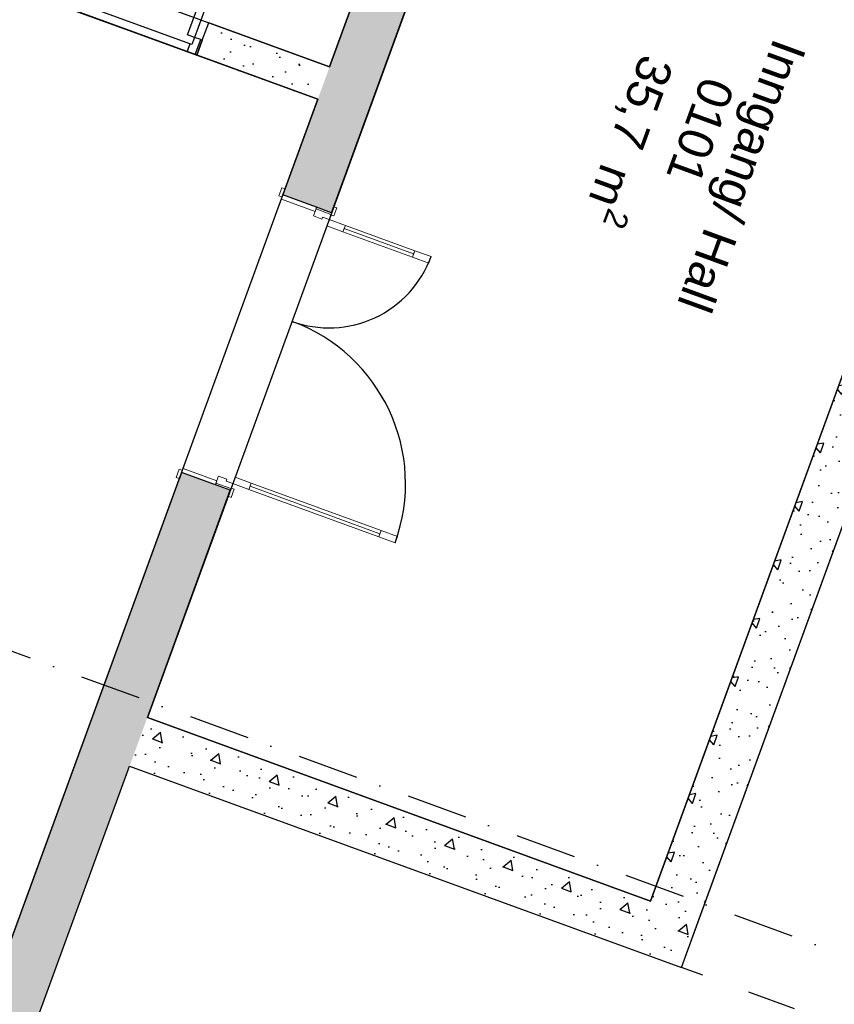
# Model space of a CAD drawing. Header units: millimetres. Extents: x 112481703 to 112580238, y 1264638581 to 1264713060.
# Tile 63 of 71: x 112533262 to 112537976, y 1264674101 to 1264679800. Entities that reach past the tile are written whole.
import ezdxf
from ezdxf.enums import TextEntityAlignment as Align

# ---------------------------------------------------------------- set-up
doc = ezdxf.new("R2010")
doc.units = ezdxf.units.MM
doc.header["$LTSCALE"] = 0.5
doc.header["$MEASUREMENT"] = 0
for name, pattern in [('PLINE', [0]), ('Prikk & stiplet', [1340.555525, 705.555534, -352.777767, 0, -282.222223]), ('Stiplet', [1128.888893, 564.444447, -564.444447])]:
    doc.linetypes.add(name, pattern=pattern)
for name, color, linetype in [('0(Nye konstruksjoner)', 7, 'Continuous'), ('242- Ikke-bærende innervegger (Skravur)(Nye konstruksjoner)', 7, 'Continuous'), ('242- Ikke-bærende innervegger(Nye konstruksjoner)', 7, 'Continuous'), ('244- Vinduer_ dører_ foldevegger(Nye konstruksjoner)', 7, 'Continuous'), ('852- Snittmarkør', 7, 'Continuous'), ('862- M___BYA(Nye konstruksjoner)', 7, 'Continuous'), ('862- M___BYA(Polylinje)(Nye konstruksjoner)', 7, 'Continuous'), ('862- M___Nettoareal (1-100)', 7, 'Continuous'), ('862- M___Nettoareal(Nye konstruksjoner)', 7, 'Continuous'), ('862- M___Nettoareal(Polylinje)(Nye konstruksjoner)', 7, 'Continuous')]:
    doc.layers.add(name, color=color, linetype=linetype)
doc.layers.add('234- Vinduer_ dører_ porter(Nye konstruksjoner)', color=7, linetype='Continuous', lineweight=0)
doc.styles.add('GENERATED_STYLE_1', font='arial.ttf')
pattern_1 = [(69.956, (112557650, 1264717795), (-585.7704, 213.7127), [60, -300]), (69.956, (112557418.8, 1264718070.95), (-585.7704, 213.7127), [60, -300]), (129.956, (112557650, 1264717795), (477.966, 400.436), [60, -300]), (129.956, (112557773.4, 1264718133.2), (477.966, 400.436), [60, -300]), (189.956, (112557670.56, 1264717851.37), (-107.8046, 614.1484), [60, -300]), (189.956, (112557793.95, 1264718189.56), (-107.8046, 614.1484), [60, -300]), (69.956, (112557593.63, 1264717815.56), (-112.73156, 41.12902), [0, -120, 0, -180]), (114.956, (112557614.2, 1264717871.93), (108.79586, 50.63064), [0, -90, 0, -150])]
pattern_2 = [(339.956, (112557650, 1264717795), (213.713, 585.77), [60, -300]), (339.956, (112557925.95, 1264718026.2), (213.713, 585.77), [60, -300]), (39.956, (112557650, 1264717795), (-400.436, 477.966), [60, -300]), (39.956, (112557988.2, 1264717671.6), (-400.436, 477.966), [60, -300]), (99.956, (112557706.37, 1264717774.44), (614.148, 107.8046), [60, -300]), (99.956, (112558044.56, 1264717651.05), (614.148, 107.8046), [60, -300]), (339.956, (112557670.56, 1264717851.37), (41.12902, 112.73156), [0, -120, 0, -180]), (24.956, (112557726.93, 1264717830.8), (-50.63064, 108.79586), [0, -90, 0, -150])]

# ---------------------------------------------------------------- blocks, each defined once
blk = doc.blocks.new('Bebygd areal_kjeller_2', base_point=(112505337.9, 1264675401.6))
at = {"layer": '862- M___BYA(Polylinje)(Nye konstruksjoner)', "flags": 128}
blk.add_lwpolyline([(112542407.3, 1264679400.2), (112539354.2, 1264680514.1), (112541239.3, 1264685680.9), (112515404.9, 1264695106.3), (112506356.6, 1264670305.4), (112528996.8, 1264662045.3), (112533898, 1264675479.2), (112537092.1, 1264674313.9), (112538463.1, 1264678071.6), (112541516.2, 1264676957.7)], close=True, dxfattribs=at)
blk = doc.blocks.new('Inngang_ Hall_0101_5', base_point=(112536622.6, 1264678488.6))
at = {"layer": '862- M___Nettoareal(Polylinje)(Nye konstruksjoner)', "linetype": 'PLINE', "flags": 128}
blk.add_lwpolyline([(112534000.8, 1264675761), (112536913.1, 1264674698.5), (112538181.2, 1264678174.4), (112539140.9, 1264680804.8), (112540854.6, 1264685501.9), (112537942.4, 1264686564.4)], close=True, dxfattribs=at)
blk = doc.blocks.new('Korridor_0111_6', base_point=(112522819.8, 1264680272.3))
at = {"layer": '862- M___Nettoareal(Polylinje)(Nye konstruksjoner)', "linetype": 'PLINE', "flags": 128}
blk.add_lwpolyline([(112534987.2, 1264679339.7), (112512910.6, 1264687394.1), (112512876.3, 1264687300.3), (112511950.9, 1264684763.7), (112514956.5, 1264683667.2), (112515162.2, 1264684230.8), (112517792.6, 1264683271.1), (112516288.6, 1264679148.7), (112518355.7, 1264678394.6), (112519859.7, 1264682517), (112528644.1, 1264679312.1), (112532448.2, 1264677924.2), (112529706.3, 1264670408.7), (112531491.2, 1264669757.5)], close=True, dxfattribs=at)
blk = doc.blocks.new('Reinhaldssentral_0010_32', base_point=(112534555.9, 1264683753.6))
at = {"layer": '862- M___Nettoareal(Polylinje)(Nye konstruksjoner)', "linetype": 'PLINE', "flags": 128}
blk.add_lwpolyline([(112535055.7, 1264679527.6), (112537660.6, 1264686667.3), (112534654.4, 1264687764), (112532049.5, 1264680624.4)], close=True, dxfattribs=at)
blk = doc.blocks.new('Dør tofløyet asymmetrisk[3]', base_point=(112557650, 1264717795))
at = {"layer": '234- Vinduer_ dører_ porter(Nye konstruksjoner)', "linetype": 'PLINE'}
for p, q in [((112534762.6, 1264678779.8), (112534779.8, 1264678826.7)), ((112534776.4, 1264678762), (112534784.9, 1264678785.5)), ((112534779.8, 1264678826.7), (112534797.6, 1264678820.2)), ((112534797.6, 1264678820.2), (112534780.5, 1264678773.2)), ((112534784.9, 1264678785.5), (112534980.3, 1264678714.2)), ((112534780.5, 1264678773.2), (112534762.6, 1264678779.8)), ((112534971.8, 1264678690.7), (112534776.4, 1264678762)), ((112534976.9, 1264678704.8), (112534962.2, 1264678664.4)), ((112534980.3, 1264678714.2), (112534971.8, 1264678690.7)), ((112534976.9, 1264678704.8), (112534980.3, 1264678714.2)), ((112535063.3, 1264678673.2), (112534976.9, 1264678704.8)), ((112535066.8, 1264678682.6), (112534980.3, 1264678714.2)), ((112535052.7, 1264678644.1), (112535063.3, 1264678673.2)), ((112535062.3, 1264678670.4), (112535079.5, 1264678717.4)), ((112535080.2, 1264678663.9), (112535062.3, 1264678670.4)), ((112535063.3, 1264678673.2), (112535066.8, 1264678682.6)), ((112535079.5, 1264678717.4), (112535097.3, 1264678710.9)), ((112535097.3, 1264678710.9), (112535080.2, 1264678663.9)), ((112534962.2, 1264678664.4), (112535011, 1264678646.5)), ((112535011, 1264678646.5), (112535015.1, 1264678657.8)), ((112535015.1, 1264678657.8), (112535052.7, 1264678644.1)), ((112535052.7, 1264678644.1), (112535039, 1264678606.5)), ((112535146.7, 1264678609.8), (112535052.7, 1264678644.1)), ((112535039, 1264678606.5), (112535133, 1264678572.3)), ((112535133, 1264678572.3), (112535146.7, 1264678609.8)), ((112535541.9, 1264678444.4), (112535139.8, 1264678591)), ((112535548.7, 1264678463.1), (112535535, 1264678425.6)), ((112535642.7, 1264678428.9), (112535548.7, 1264678463.1)), ((112535535, 1264678425.6), (112535629, 1264678391.3)), ((112535629, 1264678391.3), (112535642.7, 1264678428.9)), ((112534168.3, 1264677150.8), (112534185.5, 1264677197.8)), ((112534185.5, 1264677197.8), (112534203.3, 1264677191.2)), ((112534203.3, 1264677191.2), (112534186.2, 1264677144.3)), ((112534198.9, 1264677179), (112534207.4, 1264677202.5)), ((112534207.4, 1264677202.5), (112534402.8, 1264677131.2)), ((112534186.2, 1264677144.3), (112534168.3, 1264677150.8)), ((112534394.3, 1264677107.7), (112534198.9, 1264677179)), ((112534402.8, 1264677131.2), (112534394.3, 1264677107.7)), ((112534412.4, 1264677157.5), (112534397.7, 1264677117.1)), ((112534461.3, 1264677139.7), (112534412.4, 1264677157.5)), ((112534457.2, 1264677128.4), (112534461.3, 1264677139.7)), ((112534494.7, 1264677114.7), (112534508.4, 1264677152.3)), ((112534508.4, 1264677152.3), (112534602.4, 1264677118)), ((112534397.7, 1264677117.1), (112534394.3, 1264677107.7)), ((112534480.7, 1264677076.2), (112534394.3, 1264677107.7)), ((112534397.7, 1264677117.1), (112534484.1, 1264677085.6)), ((112534494.7, 1264677114.7), (112534457.2, 1264677128.4)), ((112534468, 1264677041.4), (112534485.1, 1264677088.4)), ((112534484.1, 1264677085.6), (112534480.7, 1264677076.2)), ((112534484.1, 1264677085.6), (112534494.7, 1264677114.7)), ((112534485.1, 1264677088.4), (112534503, 1264677081.9)), ((112534503, 1264677081.9), (112534485.9, 1264677034.9)), ((112534588.7, 1264677080.4), (112534494.7, 1264677114.7)), ((112534602.4, 1264677118), (112534588.7, 1264677080.4)), ((112535347.1, 1264676825), (112534595.5, 1264677099.2)), ((112534485.9, 1264677034.9), (112534468, 1264677041.4)), ((112535340.2, 1264676806.3), (112535353.9, 1264676843.8)), ((112535434.2, 1264676772), (112535340.2, 1264676806.3)), ((112535353.9, 1264676843.8), (112535447.9, 1264676809.6)), ((112535447.9, 1264676809.6), (112535434.2, 1264676772))]:
    blk.add_line(p, q, dxfattribs=at)
at = {"layer": '234- Vinduer_ dører_ porter(Nye konstruksjoner)', "linetype": 'PLINE', "flags": 128}
for points in [[(112535541.9, 1264678444.4), (112535139.8, 1264678591), (112535133, 1264678572.3), (112535535, 1264678425.6)], [(112535548.7, 1264678463.1), (112535146.7, 1264678609.8), (112535139.8, 1264678591), (112535541.9, 1264678444.4)], [(112535340.2, 1264676806.3), (112534588.7, 1264677080.4), (112534595.5, 1264677099.2), (112535347.1, 1264676825)], [(112535347.1, 1264676825), (112534595.5, 1264677099.2), (112534602.4, 1264677118), (112535353.9, 1264676843.8)]]:
    blk.add_lwpolyline(points, close=True, dxfattribs=at)
at = {"layer": '244- Vinduer_ dører_ foldevegger(Nye konstruksjoner)', "linetype": 'PLINE'}
for p, q in [((112534784.9, 1264678785.5), (112534797.6, 1264678820.2)), ((112534784.9, 1264678785.5), (112534797.6, 1264678820.2)), ((112534980.3, 1264678714.2), (112534784.9, 1264678785.5)), ((112534980.3, 1264678714.2), (112534784.9, 1264678785.5)), ((112535066.8, 1264678682.6), (112534980.3, 1264678714.2)), ((112535066.8, 1264678682.6), (112534980.3, 1264678714.2)), ((112535066.8, 1264678682.6), (112535079.5, 1264678717.4)), ((112535066.8, 1264678682.6), (112535079.5, 1264678717.4)), ((112534198.9, 1264677179), (112534186.2, 1264677144.3)), ((112534198.9, 1264677179), (112534186.2, 1264677144.3)), ((112534394.3, 1264677107.7), (112534198.9, 1264677179)), ((112534394.3, 1264677107.7), (112534198.9, 1264677179)), ((112534480.7, 1264677076.2), (112534394.3, 1264677107.7)), ((112534480.7, 1264677076.2), (112534394.3, 1264677107.7)), ((112534480.7, 1264677076.2), (112534468, 1264677041.4)), ((112534480.7, 1264677076.2), (112534468, 1264677041.4))]:
    blk.add_line(p, q, dxfattribs=at)
for centre, radius, start, end in [((112535052.7, 1264678644.1), 628, 249.956, 339.956), ((112534494.7, 1264677114.7), 1000, 339.956, 69.956)]:
    blk.add_arc(centre, radius, start, end, dxfattribs=at)
blk = doc.blocks.new('Dør[5]', base_point=(112557650, 1264717795))
at = {"layer": '244- Vinduer_ dører_ foldevegger(Nye konstruksjoner)', "linetype": 'PLINE'}
for p, q in [((112534232.4, 1264679713), (112534545.6, 1264680571.7)), ((112534587, 1264680556.6), (112534273.7, 1264679697.9)), ((112534545.6, 1264680571.7), (112534587, 1264680556.6)), ((112533370, 1264680027.7), (112533407, 1264680129.1)), ((112533407, 1264680129.1), (112534355.8, 1264679782.9)), ((112533370, 1264680027.7), (112533338.4, 1264679941.2)), ((112533338.4, 1264679941.2), (112533370, 1264680027.7)), ((112533338.4, 1264679941.2), (112533370, 1264680027.7)), ((112533379.4, 1264680024.2), (112533347.8, 1264679937.8)), ((112533379.4, 1264680024.2), (112533370, 1264680027.7)), ((112533415.1, 1264680011.2), (112533379.4, 1264680024.2)), ((112533400, 1264679969.9), (112533415.1, 1264680011.2)), ((112533338.4, 1264679941.2), (112534287.3, 1264679595.1)), ((112533347.8, 1264679937.8), (112533338.4, 1264679941.2)), ((112533347.8, 1264679937.8), (112533394.8, 1264679920.7)), ((112533394.8, 1264679920.7), (112533411.3, 1264679965.8)), ((112533411.3, 1264679965.8), (112533400, 1264679969.9)), ((112534247.4, 1264679660.7), (112533411.3, 1264679965.8)), ((112533394.8, 1264679920.7), (112534230.9, 1264679615.6)), ((112534318.8, 1264679681.5), (112534355.8, 1264679782.9)), ((112534273.7, 1264679697.9), (112534232.4, 1264679713)), ((112534273.7, 1264679697.9), (112534258.6, 1264679656.6)), ((112534309.4, 1264679684.9), (112534273.7, 1264679697.9)), ((112534247.4, 1264679660.7), (112534230.9, 1264679615.6)), ((112534258.6, 1264679656.6), (112534247.4, 1264679660.7)), ((112534277.9, 1264679598.5), (112534309.4, 1264679684.9)), ((112534318.8, 1264679681.5), (112534287.3, 1264679595.1)), ((112534287.3, 1264679595.1), (112534318.8, 1264679681.5)), ((112534287.3, 1264679595.1), (112534318.8, 1264679681.5)), ((112534309.4, 1264679684.9), (112534318.8, 1264679681.5)), ((112534230.9, 1264679615.6), (112534277.9, 1264679598.5)), ((112534277.9, 1264679598.5), (112534287.3, 1264679595.1))]:
    blk.add_line(p, q, dxfattribs=at)
blk.add_arc((112534273.7, 1264679697.9), 914, 69.956, 159.956, dxfattribs=at)
blk = doc.blocks.new('Label_1', base_point=(112537139.8, 1264679019.7))
at = {"layer": '862- M___Nettoareal (1-100)', "char_height": 200, "attachment_point": 1, "rotation": 249.956, "style": 'GENERATED_STYLE_1'}
for s, insert in [('\\A1;{\\pql;\\pt0,241000;\\fArial|b0|i0|c0|p0;\\W1.000000;Inngang/ Hall\\fArial|b0|i0|c0|p0;\\W1.000000;\\A1{\\H.66x;\\S^  ;}\\fArial|b0|i0|c0|p0;\\W1.000000;\\fArial|b0|i0|c0|p0;\\W1.000000;\\A1{\\H.66x;\\S^  ;}\\fArial|b0|i0|c0|p0;\\W1.000000;\\fArial|b0|i0|c0|p0;\\W1.000000;\\fArial|b0|i0|c0|p0;\\W1.000000;\\fArial|b0|i0|c0|p0;\\W1.000000;\\fArial|b0|i0|c0|p0;\\W1.000000;\\fArial|b0|i0|c0|p0;\\W1.000000;\\fArial|b0|i0|c0|p0;\\W1.000000;\\A1{\\H.66x;\\S^  ;}\\fArial|b0|i0|c0|p0;\\W1.000000;\\fArial|b0|i0|c0|p0;\\W1.000000;\\A1{\\H.66x;\\S^  ;}\\fArial|b0|i0|c0|p0;\\W1.000000;\\fArial|b0|i0|c0|p0;\\W1.000000;\\fArial|b0|i0|c0|p0;\\W1.000000;\\fArial|b0|i0|c0|p0;\\W1.000000;\\fArial|b0|i0|c0|p0;\\W1.000000;\\fArial|b0|i0|c0|p0;\\W1.000000;\\fArial|b0|i0|c0|p0;\\W1.000000;\\A1{\\H.66x;\\S^  ;}\\fArial|b0|i0|c0|p0;\\W1.000000;\\fArial|b0|i0|c0|p0;\\W1.000000;\\A1{\\H.66x;\\S^  ;}\\fArial|b0|i0|c0|p0;\\W1.000000;\\fArial|b0|i0|c0|p0;\\W1.000000;\\fArial|b0|i0|c0|p0;\\W1.000000;\\fArial|b0|i0|c0|p0;\\W1.000000;\\fArial|b0|i0|c0|p0;\\W1.000000;\\fArial|b0|i0|c0|p0;\\W1.000000;\\fArial|b0|i0|c0|p0;\\W1.000000;\\A1{\\H.66x;\\S^  ;}\\fArial|b0|i0|c0|p0;\\W1.000000;\\fArial|b0|i0|c0|p0;\\W1.000000;\\A1{\\H.66x;\\S^  ;}\\fArial|b0|i0|c0|p0;\\W1.000000;\\fArial|b0|i0|c0|p0;\\W1.000000;\\fArial|b0|i0|c0|p0;\\W1.000000;\\fArial|b0|i0|c0|p0;\\W1.000000;\\fArial|b0|i0|c0|p0;\\W1.000000;\\fArial|b0|i0|c0|p0;\\W1.000000;\\fArial|b0|i0|c0|p0;\\W1.000000;\\A1{\\H.66x;\\S^  ;}\\fArial|b0|i0|c0|p0;\\W1.000000;\\fArial|b0|i0|c0|p0;\\W1.000000;\\A1{\\H.66x;\\S^  ;}\\fArial|b0|i0|c0|p0;\\W1.000000;\\fArial|b0|i0|c0|p0;\\W1.000000;\\fArial|b0|i0|c0|p0;\\W1.000000;\\fArial|b0|i0|c0|p0;\\W1.000000;\\fArial|b0|i0|c0|p0;\\W1.000000;\\fArial|b0|i0|c0|p0;\\W1.000000;\\fArial|b0|i0|c0|p0;\\W1.000000;\\fArial|b0|i0|c0|p0;\\W1.000000;}', (112537816.7, 1264679633.1)), ('\\A1;{\\pql;\\pt0,241000;\\fArial|b0|i0|c0|p0;\\W1.000000;35,7\\fArial|b0|i0|c0|p0;\\W1.000000;\\A1{\\H.66x;\\S^  ;}\\fArial|b0|i0|c0|p0;\\W1.000000; m\\fArial|b0|i0|c0|p0;\\W1.000000;\\A1{\\H.66x;\\S2^  ;}\\fArial|b0|i0|c0|p0;\\W1.000000;\\fArial|b0|i0|c0|p0;\\W1.000000;\\fArial|b0|i0|c0|p0;\\W1.000000;\\fArial|b0|i0|c0|p0;\\W1.000000;\\fArial|b0|i0|c0|p0;\\W1.000000;\\fArial|b0|i0|c0|p0;\\W1.000000;\\fArial|b0|i0|c0|p0;\\W1.000000;\\A1{\\H.66x;\\S^  ;}\\fArial|b0|i0|c0|p0;\\W1.000000;\\fArial|b0|i0|c0|p0;\\W1.000000;\\A1{\\H.66x;\\S^  ;}\\fArial|b0|i0|c0|p0;\\W1.000000;\\fArial|b0|i0|c0|p0;\\W1.000000;\\fArial|b0|i0|c0|p0;\\W1.000000;\\fArial|b0|i0|c0|p0;\\W1.000000;\\fArial|b0|i0|c0|p0;\\W1.000000;\\fArial|b0|i0|c0|p0;\\W1.000000;\\fArial|b0|i0|c0|p0;\\W1.000000;\\A1{\\H.66x;\\S^  ;}\\fArial|b0|i0|c0|p0;\\W1.000000;\\fArial|b0|i0|c0|p0;\\W1.000000;\\A1{\\H.66x;\\S^  ;}\\fArial|b0|i0|c0|p0;\\W1.000000;\\fArial|b0|i0|c0|p0;\\W1.000000;\\fArial|b0|i0|c0|p0;\\W1.000000;\\fArial|b0|i0|c0|p0;\\W1.000000;\\fArial|b0|i0|c0|p0;\\W1.000000;\\fArial|b0|i0|c0|p0;\\W1.000000;\\fArial|b0|i0|c0|p0;\\W1.000000;\\A1{\\H.66x;\\S^  ;}\\fArial|b0|i0|c0|p0;\\W1.000000;\\fArial|b0|i0|c0|p0;\\W1.000000;\\A1{\\H.66x;\\S^  ;}\\fArial|b0|i0|c0|p0;\\W1.000000;\\fArial|b0|i0|c0|p0;\\W1.000000;\\fArial|b0|i0|c0|p0;\\W1.000000;\\fArial|b0|i0|c0|p0;\\W1.000000;\\fArial|b0|i0|c0|p0;\\W1.000000;\\fArial|b0|i0|c0|p0;\\W1.000000;\\fArial|b0|i0|c0|p0;\\W1.000000;\\A1{\\H.66x;\\S^  ;}\\fArial|b0|i0|c0|p0;\\W1.000000;\\fArial|b0|i0|c0|p0;\\W1.000000;\\A1{\\H.66x;\\S^  ;}\\fArial|b0|i0|c0|p0;\\W1.000000;\\fArial|b0|i0|c0|p0;\\W1.000000;\\fArial|b0|i0|c0|p0;\\W1.000000;\\fArial|b0|i0|c0|p0;\\W1.000000;\\fArial|b0|i0|c0|p0;\\W1.000000;\\fArial|b0|i0|c0|p0;\\W1.000000;\\fArial|b0|i0|c0|p0;\\W1.000000;\\fArial|b0|i0|c0|p0;\\W1.000000;}', (112537104.1, 1264679522)), ('\\A1;{\\pql;\\pt0,241000;\\fArial|b0|i0|c0|p0;\\W1.000000;0101\\fArial|b0|i0|c0|p0;\\W1.000000;\\A1{\\H.66x;\\S^  ;}\\fArial|b0|i0|c0|p0;\\W1.000000;\\fArial|b0|i0|c0|p0;\\W1.000000;\\A1{\\H.66x;\\S^  ;}\\fArial|b0|i0|c0|p0;\\W1.000000;\\fArial|b0|i0|c0|p0;\\W1.000000;\\fArial|b0|i0|c0|p0;\\W1.000000;\\fArial|b0|i0|c0|p0;\\W1.000000;\\fArial|b0|i0|c0|p0;\\W1.000000;\\fArial|b0|i0|c0|p0;\\W1.000000;\\fArial|b0|i0|c0|p0;\\W1.000000;\\A1{\\H.66x;\\S^  ;}\\fArial|b0|i0|c0|p0;\\W1.000000;\\fArial|b0|i0|c0|p0;\\W1.000000;\\A1{\\H.66x;\\S^  ;}\\fArial|b0|i0|c0|p0;\\W1.000000;\\fArial|b0|i0|c0|p0;\\W1.000000;\\fArial|b0|i0|c0|p0;\\W1.000000;\\fArial|b0|i0|c0|p0;\\W1.000000;\\fArial|b0|i0|c0|p0;\\W1.000000;\\fArial|b0|i0|c0|p0;\\W1.000000;\\fArial|b0|i0|c0|p0;\\W1.000000;\\A1{\\H.66x;\\S^  ;}\\fArial|b0|i0|c0|p0;\\W1.000000;\\fArial|b0|i0|c0|p0;\\W1.000000;\\A1{\\H.66x;\\S^  ;}\\fArial|b0|i0|c0|p0;\\W1.000000;\\fArial|b0|i0|c0|p0;\\W1.000000;\\fArial|b0|i0|c0|p0;\\W1.000000;\\fArial|b0|i0|c0|p0;\\W1.000000;\\fArial|b0|i0|c0|p0;\\W1.000000;\\fArial|b0|i0|c0|p0;\\W1.000000;\\fArial|b0|i0|c0|p0;\\W1.000000;\\A1{\\H.66x;\\S^  ;}\\fArial|b0|i0|c0|p0;\\W1.000000;\\fArial|b0|i0|c0|p0;\\W1.000000;\\A1{\\H.66x;\\S^  ;}\\fArial|b0|i0|c0|p0;\\W1.000000;\\fArial|b0|i0|c0|p0;\\W1.000000;\\fArial|b0|i0|c0|p0;\\W1.000000;\\fArial|b0|i0|c0|p0;\\W1.000000;\\fArial|b0|i0|c0|p0;\\W1.000000;\\fArial|b0|i0|c0|p0;\\W1.000000;\\fArial|b0|i0|c0|p0;\\W1.000000;\\A1{\\H.66x;\\S^  ;}\\fArial|b0|i0|c0|p0;\\W1.000000;\\fArial|b0|i0|c0|p0;\\W1.000000;\\A1{\\H.66x;\\S^  ;}\\fArial|b0|i0|c0|p0;\\W1.000000;\\fArial|b0|i0|c0|p0;\\W1.000000;\\fArial|b0|i0|c0|p0;\\W1.000000;\\fArial|b0|i0|c0|p0;\\W1.000000;\\fArial|b0|i0|c0|p0;\\W1.000000;\\fArial|b0|i0|c0|p0;\\W1.000000;\\fArial|b0|i0|c0|p0;\\W1.000000;\\fArial|b0|i0|c0|p0;\\W1.000000;}', (112537402, 1264679413.3))]:
    blk.add_mtext(s, dxfattribs=dict(at, insert=insert))
at = {"layer": '862- M___Nettoareal (1-100)', "style": 'GENERATED_STYLE_1'}
for tag, p in [('DUMMY_108', (112537269.2, 1264679832.8)), ('DUMMY_107', (112537564.4, 1264679725.1)), ('DUMMY_106', (112537859.7, 1264679617.4))]:
    blk.add_attdef(tag, text='', height=200, rotation=249.956, dxfattribs=at).set_placement(p, align=Align.TOP_LEFT)

msp = doc.modelspace()

# ---------------------------------------------------------------- hatches: boundary and pattern name
at = {"layer": '242- Ikke-bærende innervegger (Skravur)(Nye konstruksjoner)', "linetype": 'Continuous'}
h = msp.add_hatch(dxfattribs=at)
h.set_pattern_fill('Betong_strukturell', color=256, style=0, pattern_type=2)
h.set_pattern_definition(pattern_1)
h.paths.add_polyline_path([(112537942.4, 1264686564.4), (112537660.6, 1264686667.3), (112534784.9, 1264678785.5), (112535066.8, 1264678682.6)])
h = msp.add_hatch(dxfattribs=at)
h.set_pattern_fill('Betong_strukturell', color=256, style=0, pattern_type=2)
h.set_pattern_definition(pattern_2)
h.paths.add_polyline_path([(112535055.7, 1264679527.6), (112534355.8, 1264679782.9), (112534287.3, 1264679595.1), (112534987.2, 1264679339.7)])
h = msp.add_hatch(dxfattribs=at)
h.set_pattern_fill('Betong_strukturell', color=256, style=0, pattern_type=2)
h.set_pattern_definition(pattern_1)
h.paths.add_polyline_path([(112537194.9, 1264674595.7), (112538394.5, 1264677883.7), (112538112.7, 1264677986.5), (112536913.1, 1264674698.5)])
h = msp.add_hatch(dxfattribs=at)
h.set_pattern_fill('Betong_strukturell', color=256, style=0, pattern_type=2)
h.set_pattern_definition(pattern_1)
h.paths.add_polyline_path([(112529099.6, 1264662327.2), (112534480.7, 1264677076.2), (112534198.9, 1264677179), (112528817.8, 1264662430)])
h = msp.add_hatch(dxfattribs=at)
h.set_pattern_fill('Betong_strukturell', color=256, style=0, pattern_type=2)
h.set_pattern_definition(pattern_2)
h.paths.add_polyline_path([(112536913.1, 1264674698.5), (112534000.8, 1264675761), (112533898, 1264675479.2), (112536810.3, 1264674416.7)])
h = msp.add_hatch(dxfattribs=at)
h.set_pattern_fill('Betong_strukturell', color=256, style=0, pattern_type=2)
h.set_pattern_definition(pattern_2)
h.paths.add_polyline_path([(112536913.1, 1264674698.5), (112536810.3, 1264674416.7), (112537092.1, 1264674313.9)])
h = msp.add_hatch(dxfattribs=at)
h.set_pattern_fill('Betong_strukturell', color=256, style=0, pattern_type=2)
h.set_pattern_definition(pattern_2)
h.paths.add_polyline_path([(112536913.1, 1264674698.5), (112537092.1, 1264674313.9), (112537194.9, 1264674595.7)])

# ---------------------------------------------------------------- linework, layer by layer
at = {"layer": '0(Nye konstruksjoner)', "linetype": 'Stiplet'}
msp.add_lwpolyline([(112539457, 1264680795.9), (112545751.2, 1264678499.5), (112558360.3, 1264713060.2), (112565725.4, 1264710373.1), (112564793.2, 1264707817.9), (112572515.3, 1264705000.5), (112568329, 1264693526.3), (112561738.9, 1264695930.7), (112557264.5, 1264683666.4), (112565724, 1264680580), (112560947.9, 1264667489.1), (112558881.2, 1264668243.1), (112555431.5, 1264658787.8), (112557150.6, 1264658160.5), (112552125.7, 1264644387.5), (112546601.8, 1264646402.9), (112547366.2, 1264648497.8), (112535510.6, 1264652823.2), (112536662.2, 1264655979.7), (112548517.8, 1264651654.3), (112549887.4, 1264655408.3), (112538994.7, 1264659382.3), (112543578.8, 1264671947.2), (112537092.1, 1264674313.9)], dxfattribs=at)
msp.add_lwpolyline([(112539457, 1264680795.9), (112545751.2, 1264678499.5), (112558360.3, 1264713060.2), (112565725.4, 1264710373.1), (112564793.2, 1264707817.9), (112572515.3, 1264705000.5), (112568329, 1264693526.3), (112561738.9, 1264695930.7), (112557264.5, 1264683666.4), (112565724, 1264680580), (112560947.9, 1264667489.1), (112558881.2, 1264668243.1), (112555431.5, 1264658787.8), (112557150.6, 1264658160.5), (112552125.7, 1264644387.5), (112546601.8, 1264646402.9), (112547366.2, 1264648497.8), (112535510.6, 1264652823.2), (112536662.2, 1264655979.7), (112548517.8, 1264651654.3), (112549887.4, 1264655408.3), (112538994.7, 1264659382.3), (112543578.8, 1264671947.2), (112537092.1, 1264674313.9)], dxfattribs=at)
at = {"layer": '242- Ikke-bærende innervegger(Nye konstruksjoner)', "linetype": 'PLINE'}
for p, q in [((112534318.8, 1264679681.5), (112534355.8, 1264679782.9)), ((112534287.3, 1264679595.1), (112534318.8, 1264679681.5)), ((112534784.9, 1264678785.5), (112534797.6, 1264678820.2)), ((112534980.3, 1264678714.2), (112534784.9, 1264678785.5)), ((112535066.8, 1264678682.6), (112534980.3, 1264678714.2)), ((112535066.8, 1264678682.6), (112535079.5, 1264678717.4)), ((112534198.9, 1264677179), (112534186.2, 1264677144.3)), ((112534394.3, 1264677107.7), (112534198.9, 1264677179)), ((112534480.7, 1264677076.2), (112534394.3, 1264677107.7)), ((112534480.7, 1264677076.2), (112534468, 1264677041.4))]:
    msp.add_line(p, q, dxfattribs=at)
at = {"layer": '242- Ikke-bærende innervegger(Nye konstruksjoner)', "linetype": 'PLINE', "flags": 128}
for points in [[(112537660.6, 1264686667.3), (112535055.7, 1264679527.6)], [(112535066.8, 1264678682.6), (112537942.4, 1264686564.4)], [(112535055.7, 1264679527.6), (112534355.8, 1264679782.9)], [(112534287.3, 1264679595.1), (112534987.2, 1264679339.7)], [(112534987.2, 1264679339.7), (112534784.9, 1264678785.5)], [(112538112.7, 1264677986.5), (112536913.1, 1264674698.5)], [(112537194.9, 1264674595.7), (112538394.5, 1264677883.7)], [(112534198.9, 1264677179), (112531491.2, 1264669757.5)], [(112534000.8, 1264675761), (112534480.7, 1264677076.2)], [(112536913.1, 1264674698.5), (112534000.8, 1264675761)], [(112528996.8, 1264662045.3), (112533898, 1264675479.2)], [(112533898, 1264675479.2), (112537092.1, 1264674313.9)], [(112537092.1, 1264674313.9), (112537194.9, 1264674595.7)]]:
    msp.add_lwpolyline(points, dxfattribs=at)
at = {"layer": '852- Snittmarkør', "linetype": 'Prikk & stiplet'}
msp.add_line((112578667.8, 1264659560.5), (112483198.3, 1264694391.6), dxfattribs=at)

# ---------------------------------------------------------------- block references
at = {"layer": '244- Vinduer_ dører_ foldevegger(Nye konstruksjoner)', "linetype": 'PLINE'}
for name in ['Dør[5]', 'Dør tofløyet asymmetrisk[3]']:
    msp.add_blockref(name, (112557650, 1264717795), dxfattribs=at)
at = {"layer": '862- M___BYA(Nye konstruksjoner)', "linetype": 'Continuous'}
msp.add_blockref('Bebygd areal_kjeller_2', (112505337.9, 1264675401.6), dxfattribs=at)
at = {"layer": '862- M___Nettoareal (1-100)', "linetype": 'PLINE'}
msp.add_blockref('Label_1', (112537139.8, 1264679019.7), dxfattribs=at)
at = {"layer": '862- M___Nettoareal(Nye konstruksjoner)', "linetype": 'Continuous'}
for name, p in [('Reinhaldssentral_0010_32', (112534555.9, 1264683753.6)), ('Korridor_0111_6', (112522819.8, 1264680272.3)), ('Inngang_ Hall_0101_5', (112536622.6, 1264678488.6))]:
    msp.add_blockref(name, p, dxfattribs=at)

doc.saveas('drawing.dxf')
